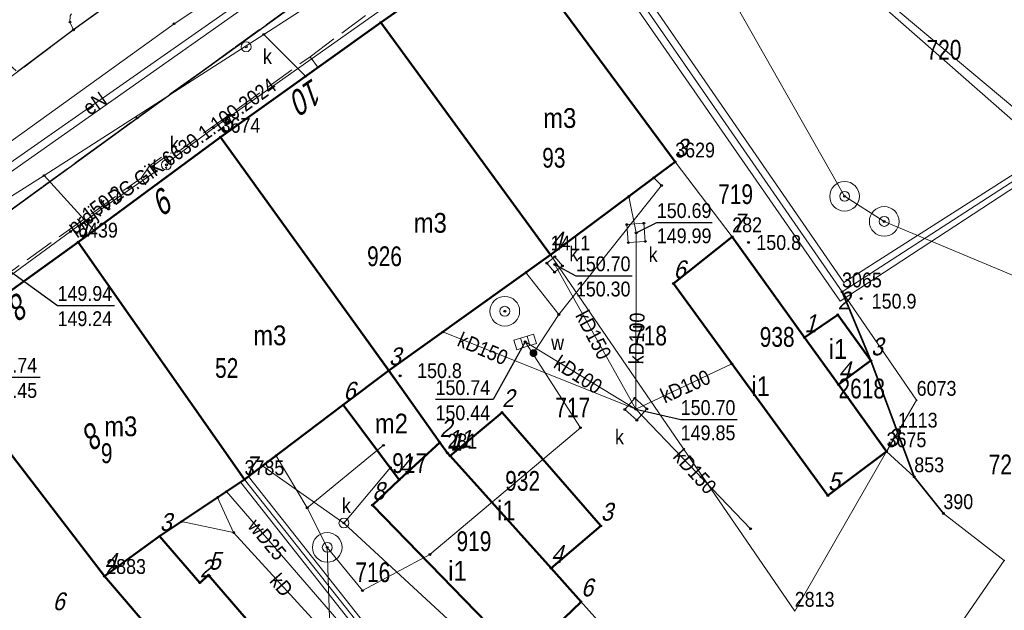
# Model space of a CAD drawing. Header units: metres. Extents: x 5551907 to 5556416, y 5709283 to 5712755.
# Tile 37 of 100: x 5554499 to 5554549, y 5710504 to 5710534. Entities that reach past the tile are written whole.
import ezdxf
from ezdxf.enums import TextEntityAlignment as Align

# ---------------------------------------------------------------- set-up
doc = ezdxf.new("R2010")
doc.units = ezdxf.units.M
for name, pattern in [('1.0_0.5', [1.5, 1, -0.5]), ('1.5_0.5', [2, 1.5, -0.5]), ('219-500', [0]), ('sutp_500', [0])]:
    doc.linetypes.add(name, pattern=pattern)
doc.layers.get('0').update_dxf_attribs({"color": 2, "lineweight": 5})
doc.styles.get("Standard").update_dxf_attribs({"font": 'Working1250', "width": 0.75})
doc.linetypes.add('902-500', pattern='A,3.75,0,[1,ksztalty.shx,S=0.5,R=0,X=0,Y=0],3.75', length=7.5)
doc.linetypes.add('otdn_500', pattern='A,5,0,[21,ksztalty.shx,S=0.5,R=0,X=0,Y=0]', length=5)

# ---------------------------------------------------------------- blocks, each defined once
blk = doc.blocks.new('PUNKTBUD')
at = {"color": 0}
blk.add_circle((0, 0), 0.045, dxfattribs=at)
blk = doc.blocks.new('203')
at = {"linetype": 'Continuous', "lineweight": 0}
h = blk.add_hatch(color=0, dxfattribs=at)
edge = h.paths.add_edge_path()
edge.add_arc((0, 0), 0.045, 0, 360)
blk = doc.blocks.new('PW01')
at = {"linetype": 'Continuous', "lineweight": 13}
h = blk.add_hatch(color=0, dxfattribs=at)
edge = h.paths.add_edge_path()
edge.add_arc((0, 0), 0.045, 0, 360)
blk = doc.blocks.new('US13')
at = {"color": 0, "linetype": 'Continuous', "lineweight": 13}
for radius in [0.75, 0.25]:
    blk.add_circle((0, 0), radius, dxfattribs=at)
blk = doc.blocks.new('US05')
at = {"color": 0, "linetype": 'Continuous', "lineweight": 13}
for p, q in [((-0.525, -0.25), (-0.525, 0.25)), ((-0.525, 0.25), (-0.175, 0.25)), ((-0.175, -0.25), (-0.175, 0.25)), ((-0.175, 0.25), (0.175, 0.25)), ((0.175, -0.25), (0.175, 0.25)), ((0.175, 0.25), (0.525, 0.25)), ((0.525, -0.25), (0.525, 0.25)), ((-0.525, -0.25), (-0.175, -0.25)), ((-0.175, -0.25), (0.175, -0.25)), ((0.175, -0.25), (0.525, -0.25))]:
    blk.add_line(p, q, dxfattribs=at)
blk = doc.blocks.new('US25')
at = {"linetype": 'Continuous', "lineweight": 0}
h = blk.add_hatch(color=0, dxfattribs=at)
edge = h.paths.add_edge_path()
edge.add_arc((0, 0), 0.2, 0, 360)
blk = doc.blocks.new('US22')
at = {"color": 0, "linetype": 'Continuous', "lineweight": 13}
blk.add_circle((0, 0), 0.25, dxfattribs=at)
blk = doc.blocks.new('PIKIETAW1891')
at = {"color": 0}
blk.add_circle((0, 0), 0.045, dxfattribs=at)

msp = doc.modelspace()

# ---------------------------------------------------------------- linework, layer by layer
at = {"layer": '218-kontur użytku gruntowego', "color": 3, "linetype": 'CONTINUOUS', "lineweight": 18, "flags": 128}
for points in [[(5554523.91, 5710538.26), (5554517.53, 5710533.78)], [(5554517.53, 5710533.78), (5554523.91, 5710538.26)], [(5554517.53, 5710533.78), (5554509.44, 5710527.98)], [(5554509.44, 5710527.98), (5554517.53, 5710533.78)], [(5554554.67, 5710529.11), (5554540.84, 5710520.16)], [(5554540.84, 5710520.16), (5554554.67, 5710529.11)], [(5554509.44, 5710527.98), (5554502.24, 5710522.68)], [(5554502.24, 5710522.68), (5554509.44, 5710527.98)], [(5554502.24, 5710522.68), (5554494.74, 5710517.27)], [(5554494.74, 5710517.27), (5554502.24, 5710522.68)], [(5554540.84, 5710520.16), (5554544.61, 5710514.68)], [(5554544.61, 5710514.68), (5554540.84, 5710520.16)], [(5554544.61, 5710514.68), (5554543.66, 5710513.07)], [(5554543.66, 5710513.07), (5554544.61, 5710514.68)], [(5554543.66, 5710513.07), (5554543.09, 5710512.08)], [(5554543.09, 5710512.08), (5554543.66, 5710513.07)], [(5554543.09, 5710512.08), (5554544.49, 5710510.81)], [(5554544.49, 5710510.81), (5554543.09, 5710512.08)], [(5554544.49, 5710510.81), (5554545.96, 5710508.95)], [(5554545.96, 5710508.95), (5554544.49, 5710510.81)], [(5554545.96, 5710508.95), (5554549.03, 5710506.58)], [(5554549.03, 5710506.58), (5554545.96, 5710508.95)], [(5554549.03, 5710506.58), (5554534.65, 5710485.67)], [(5554534.65, 5710485.67), (5554549.03, 5710506.58)]]:
    msp.add_lwpolyline(points, dxfattribs=at)
at = {"layer": '219-działka ewidencyjna', "color": 7, "linetype": '219-500', "lineweight": 18, "flags": 128}
for points in [[(5554523.91, 5710538.26), (5554517.53, 5710533.78)], [(5554528.82, 5710537.56), (5554540.84, 5710520.16)], [(5554525.48, 5710536.13), (5554532.41, 5710526.73)], [(5554517.53, 5710533.78), (5554509.44, 5710527.98)], [(5554517.53, 5710533.78), (5554526.11, 5710522.03)], [(5554554.67, 5710529.11), (5554540.84, 5710520.16)], [(5554509.44, 5710527.98), (5554502.24, 5710522.68)], [(5554509.44, 5710527.98), (5554520.9, 5710512.01)], [(5554532.41, 5710526.73), (5554535.29, 5710522.95)], [(5554535.29, 5710522.95), (5554543.09, 5710512.08)], [(5554502.24, 5710522.68), (5554494.74, 5710517.27)], [(5554502.24, 5710522.68), (5554510.65, 5710510.67)], [(5554526.11, 5710522.03), (5554538.45, 5710504.01)], [(5554540.84, 5710520.16), (5554544.61, 5710514.68)], [(5554494.74, 5710517.27), (5554503.66, 5710505.67)], [(5554544.61, 5710514.68), (5554543.66, 5710513.07)], [(5554543.66, 5710513.07), (5554543.09, 5710512.08)], [(5554520.9, 5710512.01), (5554534.33, 5710497.05)], [(5554543.09, 5710512.08), (5554538.45, 5710504.01)], [(5554543.09, 5710512.08), (5554544.49, 5710510.81)], [(5554544.49, 5710510.81), (5554545.96, 5710508.95)], [(5554510.65, 5710510.67), (5554518.93, 5710500.19)], [(5554545.96, 5710508.95), (5554549.03, 5710506.58)], [(5554549.03, 5710506.58), (5554534.65, 5710485.67)], [(5554503.66, 5710505.67), (5554510.33, 5710497.86)]]:
    msp.add_lwpolyline(points, dxfattribs=at)
at = {"layer": '312-budynek ewidencyjny', "color": 7, "linetype": 'CONTINUOUS', "lineweight": 50, "flags": 128}
for points in [[(5554517.53, 5710533.78), (5554523.91, 5710538.26)], [(5554523.91, 5710538.26), (5554532.41, 5710526.73)], [(5554509.44, 5710527.98), (5554517.53, 5710533.78)], [(5554526.11, 5710522.03), (5554517.53, 5710533.78)], [(5554517.53, 5710533.78), (5554526.11, 5710522.03)], [(5554502.24, 5710522.68), (5554509.44, 5710527.98)], [(5554509.44, 5710527.98), (5554517.94, 5710516.18)], [(5554517.94, 5710516.18), (5554509.44, 5710527.98)], [(5554532.41, 5710526.73), (5554526.11, 5710522.03)], [(5554532.32, 5710520.58), (5554535.29, 5710522.95)], [(5554535.29, 5710522.95), (5554538.94, 5710517.85)], [(5554494.74, 5710517.27), (5554502.24, 5710522.68)], [(5554502.24, 5710522.68), (5554510.65, 5710510.67)], [(5554510.65, 5710510.67), (5554502.24, 5710522.68)], [(5554526.11, 5710522.03), (5554517.94, 5710516.18)], [(5554540.12, 5710509.86), (5554532.32, 5710520.58)], [(5554538.94, 5710517.85), (5554540.62, 5710519)], [(5554540.62, 5710519), (5554542.3, 5710516.68)], [(5554540.66, 5710515.47), (5554538.94, 5710517.85)], [(5554538.94, 5710517.85), (5554540.66, 5710515.47)], [(5554494.74, 5710517.27), (5554503.57, 5710505.78)], [(5554503.57, 5710505.78), (5554494.74, 5710517.27)], [(5554542.3, 5710516.68), (5554540.66, 5710515.47)], [(5554517.94, 5710516.18), (5554515.64, 5710514.44)], [(5554515.64, 5710514.44), (5554517.94, 5710516.18)], [(5554517.94, 5710516.18), (5554520.51, 5710512.55)], [(5554540.66, 5710515.47), (5554543.09, 5710512.08)], [(5554515.64, 5710514.44), (5554510.65, 5710510.67)], [(5554518.47, 5710510.66), (5554515.64, 5710514.44)], [(5554521.04, 5710511.86), (5554523.66, 5710514.06)], [(5554523.66, 5710514.06), (5554528.65, 5710508.32)], [(5554520.51, 5710512.55), (5554518.47, 5710510.66)], [(5554518.47, 5710510.66), (5554520.51, 5710512.55)], [(5554520.51, 5710512.55), (5554520.9, 5710512.01)], [(5554520.9, 5710512.01), (5554521.04, 5710511.86)], [(5554521.04, 5710511.86), (5554526.14, 5710506.18)], [(5554526.14, 5710506.18), (5554521.04, 5710511.86)], [(5554543.09, 5710512.08), (5554540.12, 5710509.86)], [(5554510.65, 5710510.67), (5554506.36, 5710507.8)], [(5554517.11, 5710509.37), (5554518.47, 5710510.66)], [(5554524.66, 5710501.6), (5554517.11, 5710509.37)], [(5554528.65, 5710508.32), (5554526.14, 5710506.18)], [(5554506.36, 5710507.8), (5554503.57, 5710505.78)], [(5554503.57, 5710505.78), (5554506.36, 5710507.8)], [(5554506.36, 5710507.8), (5554508.39, 5710505.45)], [(5554508.39, 5710505.45), (5554508.83, 5710505.84)], [(5554508.83, 5710505.84), (5554520.65, 5710492.12)], [(5554526.14, 5710506.18), (5554527.65, 5710504.49)], [(5554503.57, 5710505.78), (5554506.38, 5710502.49)], [(5554506.38, 5710502.49), (5554503.57, 5710505.78)], [(5554527.65, 5710504.49), (5554524.66, 5710501.6)]]:
    msp.add_lwpolyline(points, dxfattribs=at)
at = {"layer": 'chodnik', "color": 7, "linetype": '1.0_0.5', "lineweight": 18, "flags": 128}
for points in [[(5554443.41, 5710483.75), (5554443.48, 5710483.32), (5554444.89, 5710481.41), (5554456.15, 5710489.37), (5554463.92, 5710495.09), (5554471.81, 5710500.87), (5554478.92, 5710505.94), (5554487.22, 5710511.83), (5554494.74, 5710517.27), (5554502.24, 5710522.68), (5554509.44, 5710527.98), (5554517.53, 5710533.78), (5554523.91, 5710538.26), (5554526.95, 5710540.3), (5554530.39, 5710542.48), (5554529.99, 5710543.17), (5554531.67, 5710544.37), (5554540.15, 5710548.3), (5554542.17, 5710544.15), (5554543.16, 5710544.62), (5554541.6, 5710547.89), (5554545.78, 5710549.93), (5554545.46, 5710550.59), (5554552.12, 5710553.48), (5554553.39, 5710550.56), (5554546.96, 5710547.54), (5554547.39, 5710546.68), (5554550.44, 5710548.15), (5554556.72, 5710551.2), (5554557.91, 5710550.65), (5554560.57, 5710542.33), (5554562.25, 5710537.06), (5554562.95, 5710534.86), (5554564.19, 5710535.17), (5554563.68, 5710537.46), (5554563.06, 5710540.12), (5554562.14, 5710542.87), (5554557.72, 5710555.64), (5554557.27, 5710556.62), (5554556.75, 5710557.41), (5554555.64, 5710558.2), (5554554.78, 5710558.61), (5554553.78, 5710558.9), (5554553.05, 5710558.68), (5554534.16, 5710549.88), (5554521.64, 5710540.81), (5554505.22, 5710528.95), (5554488.48, 5710516.77), (5554467.28, 5710501.44), (5554443.47, 5710484.11)], [(5554428.68, 5710510.32), (5554428.71, 5710509.3), (5554428.85, 5710508.67), (5554429.18, 5710508.02), (5554431.12, 5710505.17), (5554431.32, 5710505.12), (5554431.07, 5710506.29), (5554431.03, 5710507.25), (5554431.24, 5710508.44), (5554431.65, 5710509.37), (5554432.29, 5710510.32), (5554433.29, 5710511.27), (5554434, 5710511.81), (5554444.33, 5710517.21), (5554446.4, 5710513.15), (5554444.44, 5710509.96), (5554443.56, 5710510), (5554443.1, 5710510.82), (5554441.95, 5710510.8), (5554441.42, 5710509.98), (5554440.44, 5710509.96), (5554439.99, 5710509.05), (5554440.34, 5710508.14), (5554439.92, 5710507.26), (5554440.52, 5710506.42), (5554441.51, 5710506.3), (5554441.99, 5710505.52), (5554443.06, 5710505.47), (5554444.6, 5710506.4), (5554445.11, 5710507), (5554446.04, 5710505.19), (5554445.25, 5710505.1), (5554444.66, 5710504.35), (5554443.68, 5710504.28), (5554443.05, 5710503.38), (5554443.6, 5710502.46), (5554443.17, 5710501.64), (5554443.67, 5710500.76), (5554444.68, 5710500.67), (5554445.14, 5710499.85), (5554446.21, 5710499.93), (5554446.83, 5710500.71), (5554447.76, 5710500.74), (5554448.26, 5710501.67), (5554447.82, 5710502.52), (5554448.35, 5710503.32), (5554451.99, 5710503.2), (5554454.86, 5710499.22), (5554457.35, 5710501.07), (5554454.72, 5710504.86), (5554456.51, 5710508.06), (5554456.13, 5710508.89), (5554456.44, 5710509.78), (5554456.55, 5710509.97), (5554465.15, 5710514.6), (5554465.57, 5710513.75), (5554467.51, 5710514.73), (5554466.99, 5710515.66), (5554470.4, 5710517.43), (5554474.47, 5710517.35), (5554476.66, 5710520.72), (5554484.57, 5710525.04), (5554485.07, 5710524.1), (5554486.93, 5710525.13), (5554486.48, 5710526.01), (5554497.58, 5710531.99), (5554498.19, 5710531.86), (5554498.78, 5710531.64), (5554499.18, 5710531.28), (5554502.01, 5710533.41), (5554501.83, 5710533.8), (5554501.84, 5710534.12), (5554502.03, 5710534.42), (5554509.05, 5710539.4), (5554508.94, 5710540.48), (5554508.06, 5710540.87), (5554508.43, 5710541.64), (5554507.85, 5710542.54), (5554506.95, 5710542.6), (5554506.5, 5710543.63), (5554491.87, 5710538.69), (5554484.57, 5710536.26), (5554478.34, 5710534.15), (5554478.09, 5710534.93), (5554474.12, 5710533.41), (5554474.36, 5710532.77), (5554472.05, 5710531.84), (5554446.11, 5710521.62), (5554445.81, 5710522.28), (5554442.07, 5710520.41), (5554442.42, 5710519.81), (5554435.85, 5710516.32), (5554433.79, 5710515.24), (5554429.41, 5710512.9), (5554429.18, 5710512.41), (5554428.8, 5710511.3)]]:
    msp.add_lwpolyline(points, close=True, dxfattribs=at)
at = {"layer": 'jezdnia', "color": 7, "linetype": '1.5_0.5', "lineweight": 18, "flags": 128}
for points in [[(5554412.43, 5710514.29), (5554408.24, 5710510.92), (5554418.66, 5710508.44), (5554419.59, 5710509.15), (5554420.38, 5710509.5), (5554421.46, 5710509.6), (5554422.36, 5710509.47), (5554423.16, 5710509.24), (5554423.89, 5710508.85), (5554424.46, 5710508.45), (5554428.69, 5710502.64), (5554439.05, 5710488.34), (5554439.27, 5710487.75), (5554439.32, 5710487.1), (5554439.14, 5710486.55), (5554438.1, 5710485.76), (5554437.65, 5710485.71), (5554436.85, 5710485.85), (5554441.68, 5710479.01), (5554444.19, 5710480.86), (5554442.45, 5710483.36), (5554443.47, 5710484.11), (5554467.28, 5710501.44), (5554488.48, 5710516.77), (5554505.22, 5710528.95), (5554521.64, 5710540.81), (5554534.16, 5710549.88), (5554542.28, 5710555.84), (5554542.73, 5710556.08), (5554548.69, 5710558.31), (5554550.14, 5710558.79), (5554550.8, 5710559.03), (5554551.51, 5710559.12), (5554552.37, 5710559.08), (5554553.78, 5710558.9), (5554554.78, 5710558.61), (5554555.64, 5710558.2), (5554556.75, 5710557.41), (5554557.27, 5710556.62), (5554557.72, 5710555.64), (5554562.19, 5710557.43), (5554562.14, 5710560.52), (5554558, 5710570.33), (5554557.22, 5710570.54), (5554556.66, 5710571.02), (5554556.14, 5710571.5), (5554555.73, 5710572.18), (5554551.34, 5710570.77), (5554551.5, 5710569.95), (5554551.48, 5710569.22), (5554551.26, 5710568.27), (5554550.9, 5710567.4), (5554550.49, 5710566.63), (5554550, 5710565.93), (5554549.32, 5710565.24), (5554547.89, 5710564.5), (5554545.11, 5710563.32), (5554541.28, 5710561.94), (5554534.34, 5710559.41), (5554531.12, 5710560.98), (5554521.77, 5710557.63), (5554514.14, 5710555.67), (5554512.15, 5710552.94), (5554509.31, 5710551.99), (5554508.96, 5710551.99), (5554508.15, 5710552.25), (5554507.64, 5710552.54), (5554506.95, 5710553.08), (5554506.33, 5710553.74), (5554505.62, 5710554.6), (5554504.27, 5710557.08), (5554503.76, 5710559.81), (5554500.07, 5710560.85), (5554495.64, 5710558.86), (5554496.41, 5710557.66), (5554496.92, 5710556.29), (5554497.23, 5710555.1), (5554497.4, 5710553.9), (5554497.47, 5710552.1), (5554497.29, 5710550.89), (5554497.03, 5710549.78), (5554496.59, 5710548.91), (5554496.04, 5710547.96), (5554495.73, 5710547.56), (5554494.8, 5710547.25), (5554491.67, 5710548.63), (5554486.93, 5710547.1), (5554485.39, 5710546.56), (5554480.26, 5710544.86), (5554478.27, 5710541.32), (5554476.06, 5710540.6), (5554472.16, 5710539.33), (5554470.22, 5710538.71), (5554468.48, 5710538.32), (5554467.02, 5710538.21), (5554465.68, 5710538.2), (5554464.68, 5710538.33), (5554463.62, 5710538.55), (5554462.32, 5710538.98), (5554460.78, 5710539.89), (5554459.64, 5710540.79), (5554459.04, 5710541.45), (5554456.35, 5710545.55), (5554450.55, 5710542.97), (5554450.88, 5710541.78), (5554451.08, 5710540.23), (5554451.01, 5710538.73), (5554450.66, 5710537.42), (5554450.07, 5710535.93), (5554449.39, 5710534.73), (5554448.6, 5710533.68), (5554447.4, 5710532.83), (5554442.88, 5710530.78), (5554440.1, 5710529.43), (5554437.5, 5710528.21), (5554433.01, 5710525.89), (5554428.59, 5710523.58), (5554424.16, 5710521.11), (5554422.19, 5710520.04), (5554421.57, 5710519.67), (5554417.2, 5710517.18), (5554414.65, 5710515.66)], [(5554428.71, 5710509.3), (5554428.68, 5710510.32), (5554428.8, 5710511.3), (5554429.18, 5710512.41), (5554429.41, 5710512.9), (5554429.89, 5710513.58), (5554430.34, 5710514.03), (5554432.33, 5710515.38), (5554437.11, 5710517.92), (5554442.07, 5710520.41), (5554445.81, 5710522.28), (5554447.94, 5710523.14), (5554451.04, 5710524.57), (5554456.41, 5710526.65), (5554473.26, 5710533.11), (5554474.12, 5710533.41), (5554478.09, 5710534.93), (5554483.66, 5710536.94), (5554498.64, 5710542.03), (5554516.16, 5710548.01), (5554516.93, 5710548), (5554517.64, 5710547.84), (5554518.12, 5710547.63), (5554518.49, 5710547.33), (5554518.69, 5710546.82), (5554518.62, 5710546.31), (5554518.49, 5710545.68), (5554518.25, 5710545.11), (5554502.01, 5710533.41), (5554499.18, 5710531.28), (5554480.51, 5710517.72), (5554457.35, 5710501.07), (5554454.86, 5710499.22), (5554446.83, 5710493.37), (5554446.13, 5710492.94), (5554445.39, 5710492.65), (5554444.53, 5710492.46), (5554443.54, 5710492.36), (5554442.75, 5710492.37), (5554441.95, 5710492.65), (5554440.44, 5710493.3), (5554439.31, 5710494.14), (5554438.58, 5710494.97), (5554431.32, 5710505.12), (5554431.12, 5710505.17), (5554429.18, 5710508.02), (5554428.85, 5710508.67)]]:
    msp.add_lwpolyline(points, close=True, dxfattribs=at)
at = {"layer": 'krawężnik', "color": 7, "linetype": 'CONTINUOUS', "lineweight": 25, "flags": 128}
for points in [[(5554444.89, 5710481.41), (5554444.19, 5710480.86), (5554442.45, 5710483.36), (5554443.47, 5710484.11), (5554467.28, 5710501.44), (5554488.48, 5710516.77), (5554505.22, 5710528.95), (5554521.64, 5710540.81), (5554534.16, 5710549.88), (5554542.28, 5710555.84), (5554542.73, 5710556.08), (5554548.69, 5710558.31), (5554550.14, 5710558.79), (5554550.8, 5710559.03), (5554551.51, 5710559.12), (5554552.37, 5710559.08), (5554553.78, 5710558.9), (5554554.78, 5710558.61), (5554555.64, 5710558.2), (5554556.75, 5710557.41), (5554557.27, 5710556.62), (5554557.72, 5710555.64)], [(5554498.64, 5710542.03), (5554516.16, 5710548.01), (5554516.93, 5710548), (5554517.64, 5710547.84), (5554518.12, 5710547.63), (5554518.49, 5710547.33), (5554518.69, 5710546.82), (5554518.62, 5710546.31), (5554518.49, 5710545.68), (5554518.25, 5710545.11), (5554502.01, 5710533.41), (5554499.18, 5710531.28)]]:
    msp.add_lwpolyline(points, dxfattribs=at)
at = {"layer": 'ogrodzenie trwałe', "color": 7, "linetype": '902-500', "lineweight": 35, "flags": 128}
msp.add_lwpolyline([(5554540.84, 5710520.16), (5554542.3, 5710516.68), (5554544.49, 5710510.81), (5554545.96, 5710508.95)], dxfattribs=at)
at = {"layer": 'przewód elektroenergetyczny podziemny', "color": 1, "linetype": 'CONTINUOUS', "lineweight": 18, "flags": 128}
for points in [[(5554495.34, 5710524.27), (5554496.21, 5710524.88), (5554520.08, 5710541.59), (5554534.41, 5710551.65), (5554542.42, 5710555.05), (5554548.88, 5710557.66), (5554548.63, 5710558.58), (5554546.5, 5710564.71)], [(5554476.36, 5710510.1), (5554488.7, 5710518.56), (5554500.52, 5710526.04), (5554511.62, 5710533.18), (5554523.19, 5710540.66), (5554531.31, 5710546.63), (5554551.11, 5710554.05), (5554552.37, 5710554.08), (5554554.59, 5710554.87), (5554556.79, 5710555.59)], [(5554511.62, 5710533.18), (5554513.73, 5710531.06)], [(5554500.52, 5710526.04), (5554503.05, 5710523.27)]]:
    msp.add_lwpolyline(points, dxfattribs=at)
at = {"layer": 'przewód kanalizacyjny', "color": 34, "linetype": 'CONTINUOUS', "lineweight": 18, "flags": 128}
for points in [[(5554530.42, 5710514.23), (5554530.44, 5710523.14), (5554530.07, 5710524.98)], [(5554526.32, 5710521.54), (5554530.42, 5710514.23)], [(5554530.42, 5710514.23), (5554520.67, 5710518.13)], [(5554530.42, 5710514.23), (5554524.83, 5710517.63)], [(5554530.42, 5710514.23), (5554535.27, 5710516.52)], [(5554536.22, 5710508.18), (5554530.42, 5710514.23)], [(5554515.67, 5710508.47), (5554511.56, 5710511.36)], [(5554515.67, 5710508.47), (5554518.02, 5710511.27)], [(5554510.1, 5710507.99), (5554509.29, 5710509.76)], [(5554510.1, 5710507.99), (5554507.47, 5710508.54)], [(5554534.77, 5710490.82), (5554515.67, 5710508.47)], [(5554517.83, 5710499.53), (5554510.1, 5710507.99)]]:
    msp.add_lwpolyline(points, dxfattribs=at)
at = {"layer": 'przewód telekomunikacyjny napowietrzny', "color": 30, "linetype": 'sutp_500', "lineweight": 18, "flags": 128}
msp.add_lwpolyline([(5554534.99, 5710541.67), (5554566.22, 5710515.48)], dxfattribs=at)
at = {"layer": 'przewód telekomunikacyjny podziemny', "color": 30, "linetype": 'CONTINUOUS', "lineweight": 18, "flags": 128}
for points in [[(5554489.03, 5710513.88), (5554494.39, 5710517.75), (5554501.86, 5710523.21), (5554503.75, 5710524.58), (5554506.18, 5710526.26), (5554505.99, 5710526.5), (5554506.68, 5710527), (5554506.86, 5710526.76), (5554509.09, 5710528.46), (5554519.1, 5710535.53), (5554518.95, 5710535.76), (5554520.26, 5710536.68), (5554520.4, 5710536.47), (5554523.46, 5710538.87), (5554524.33, 5710539.2), (5554530.33, 5710543.31), (5554533.7, 5710543.06), (5554536.14, 5710542.68)], [(5554536.14, 5710542.68), (5554539.26, 5710537.81), (5554556.07, 5710523.02), (5554566.27, 5710514.47), (5554572.7, 5710511.6), (5554573.12, 5710510.81)], [(5554495.84, 5710524.13), (5554519.82, 5710541.02), (5554520.7, 5710539.75), (5554520.84, 5710539.56)]]:
    msp.add_lwpolyline(points, dxfattribs=at)
at = {"layer": 'przewód telekomunikacyjny podziemny - ob. projektowany', "color": 30, "linetype": '1.5_0.5', "lineweight": 18, "flags": 128}
for points in [[(5554513.96, 5710532.05), (5554520.43, 5710536.87), (5554520.93, 5710536.15)], [(5554505.42, 5710525.91), (5554505.84, 5710526.53), (5554506.68, 5710527.14), (5554507.26, 5710527.23), (5554513.96, 5710532.05), (5554514.38, 5710531.47)], [(5554498.04, 5710520.61), (5554505.42, 5710525.91), (5554505.85, 5710525.31)]]:
    msp.add_lwpolyline(points, dxfattribs=at)
at = {"layer": 'przewód wodociągowy', "color": 5, "linetype": 'CONTINUOUS', "lineweight": 18, "flags": 128}
for points in [[(5554556.04, 5710561.88), (5554535.46, 5710553.29), (5554511.24, 5710536.47), (5554507.09, 5710533.72), (5554491.27, 5710522.32), (5554469.63, 5710506.69), (5554453.15, 5710494.76)], [(5554557.94, 5710517.44), (5554542.97, 5710523.72), (5554540.97, 5710524.99), (5554534.75, 5710535.97), (5554541.68, 5710539.65)], [(5554526.53, 5710519.01), (5554531.72, 5710525.54), (5554531.33, 5710525.93)], [(5554526.53, 5710519.01), (5554524.87, 5710521.14)], [(5554525.25, 5710517.06), (5554526.53, 5710519.01)], [(5554516.61, 5710505.05), (5554520.01, 5710506.88), (5554527.62, 5710513.29), (5554524.83, 5710517.63)], [(5554513.82, 5710509.24), (5554517.67, 5710512.4)], [(5554513.82, 5710509.24), (5554512.24, 5710511.87)], [(5554509.73, 5710510.06), (5554517.56, 5710501.02)], [(5554514.83, 5710507.24), (5554513.82, 5710509.24)], [(5554514.83, 5710507.24), (5554515.11, 5710498.55)], [(5554514.83, 5710507.24), (5554516.61, 5710505.05)]]:
    msp.add_lwpolyline(points, dxfattribs=at)
at = {"layer": 'rzedna-Atr2', "color": 7, "flags": 128}
for points in [[(5554530.44, 5710523.14), (5554531.48, 5710523.66), (5554534.27, 5710523.66)], [(5554497.2, 5710522.36), (5554501.2, 5710519.47), (5554504.086, 5710519.47)], [(5554526.32, 5710521.54), (5554527.39, 5710520.97), (5554530.233, 5710520.97)], [(5554492.66, 5710520.1), (5554497.41, 5710515.84), (5554500.327, 5710515.84)], [(5554524.83, 5710517.63), (5554523.21, 5710514.71), (5554520.298, 5710514.71)], [(5554530.42, 5710514.23), (5554532.69, 5710513.7), (5554535.544, 5710513.7)]]:
    msp.add_lwpolyline(points, dxfattribs=at)
at = {"layer": 'właz do komory lub kanału', "color": 7, "linetype": 'CONTINUOUS', "lineweight": 18, "flags": 128}
for points in [[(5554529.97, 5710523.56), (5554530.83, 5710523.63), (5554530.9, 5710522.71), (5554530.04, 5710522.65)], [(5554525.93, 5710521.61), (5554526.33, 5710521.93), (5554526.71, 5710521.47), (5554526.31, 5710521.15)], [(5554530.37, 5710514.78), (5554530.97, 5710514.24), (5554530.47, 5710513.67), (5554529.86, 5710514.21)]]:
    msp.add_lwpolyline(points, close=True, dxfattribs=at)
at = {"layer": 'ściana oporowa (linia)', "color": 0, "linetype": 'otdn_500', "lineweight": 18}
for p, q in [((5554528.255, 5710537.706), (5554540.746, 5710519.684)), ((5554540.746, 5710519.684), (5554554.806, 5710528.9)), ((5554510.454, 5710510.515), (5554510.65, 5710510.67)), ((5554510.454, 5710510.515), (5554516.794, 5710502.485))]:
    msp.add_line(p, q, dxfattribs=at)
at = {"layer": 'ściana oporowa (linia)', "color": 0, "lineweight": 18}
for p, q in [((5554529.385, 5710537.414), (5554540.934, 5710520.636)), ((5554540.934, 5710520.636), (5554554.534, 5710529.32)), ((5554510.846, 5710510.825), (5554510.65, 5710510.67)), ((5554510.846, 5710510.825), (5554517.186, 5710502.795))]:
    msp.add_line(p, q, dxfattribs=at)

# ---------------------------------------------------------------- block references
at = {"layer": '203-punkt graniczny', "color": 7, "linetype": 'CONTINUOUS', "lineweight": 18}
for p in [(5554517.53, 5710533.78), (5554509.44, 5710527.98), (5554532.41, 5710526.73), (5554502.24, 5710522.68), (5554535.29, 5710522.95), (5554526.11, 5710522.03), (5554540.84, 5710520.16), (5554544.61, 5710514.68), (5554543.66, 5710513.07), (5554520.9, 5710512.01), (5554543.09, 5710512.08), (5554544.49, 5710510.81), (5554510.65, 5710510.67), (5554545.96, 5710508.95), (5554549.03, 5710506.58), (5554503.66, 5710505.67)]:
    msp.add_blockref('203', p, dxfattribs=at)
at = {"layer": 'kratka ściekowa', "color": 34, "linetype": 'CONTINUOUS', "lineweight": 18, "rotation": 17.354}
msp.add_blockref('US05', (5554524.83, 5710517.63), dxfattribs=at)
at = {"layer": 'pikieta naturalna', "color": 7, "linetype": 'CONTINUOUS', "lineweight": 13}
for p in [(5554502.18, 5710523.15), (5554536.11, 5710522.66), (5554541.8, 5710519.82), (5554518.51, 5710515.91)]:
    msp.add_blockref('PW01', p, dxfattribs=at)
at = {"layer": 'Punkt budynku', "color": 5, "linetype": 'CONTINUOUS', "lineweight": 18}
for p in [(5554517.53, 5710533.78), (5554509.44, 5710527.98), (5554532.41, 5710526.73), (5554502.24, 5710522.68), (5554535.29, 5710522.95), (5554526.11, 5710522.03), (5554532.32, 5710520.58), (5554540.62, 5710519), (5554538.94, 5710517.85), (5554542.3, 5710516.68), (5554517.94, 5710516.18), (5554540.66, 5710515.47), (5554515.64, 5710514.44), (5554523.66, 5710514.06), (5554520.51, 5710512.55), (5554520.9, 5710512.01), (5554521.04, 5710511.86), (5554543.09, 5710512.08), (5554510.65, 5710510.67), (5554518.47, 5710510.66), (5554540.12, 5710509.86), (5554517.11, 5710509.37), (5554528.65, 5710508.32), (5554506.36, 5710507.8), (5554503.57, 5710505.78), (5554508.83, 5710505.84), (5554526.14, 5710506.18), (5554508.39, 5710505.45), (5554527.65, 5710504.49)]:
    msp.add_blockref('PUNKTBUD', p, dxfattribs=at)
at = {"layer": 'Punkt roboczy BDOT GESUT K1', "color": 6, "linetype": 'CONTINUOUS', "lineweight": 18}
for p in [(5554501.83, 5710533.8), (5554507.09, 5710533.72), (5554517.53, 5710533.78), (5554502.01, 5710533.41), (5554502.01, 5710533.41), (5554502.01, 5710533.41), (5554511.62, 5710533.18), (5554511.62, 5710533.18), (5554510.73, 5710532.55), (5554513.73, 5710531.06), (5554505.22, 5710528.95), (5554505.22, 5710528.95), (5554505.22, 5710528.95), (5554509.09, 5710528.46), (5554509.44, 5710527.98), (5554506.68, 5710527), (5554506.86, 5710526.76), (5554505.99, 5710526.5), (5554506.18, 5710526.26), (5554506.7, 5710526.58), (5554500.52, 5710526.04), (5554500.52, 5710526.04), (5554531.33, 5710525.93), (5554531.72, 5710525.54), (5554530.07, 5710524.98), (5554540.97, 5710524.99), (5554540.97, 5710524.99), (5554503.75, 5710524.58), (5554542.97, 5710523.72), (5554542.97, 5710523.72), (5554501.86, 5710523.21), (5554503.05, 5710523.27), (5554529.97, 5710523.56), (5554530.83, 5710523.63), (5554502.18, 5710523.15), (5554502.24, 5710522.68), (5554530.44, 5710523.14), (5554530.9, 5710522.71), (5554530.04, 5710522.65), (5554536.11, 5710522.66), (5554526.33, 5710521.93), (5554525.93, 5710521.61), (5554526.32, 5710521.54), (5554526.71, 5710521.47), (5554524.87, 5710521.14), (5554526.31, 5710521.15), (5554540.84, 5710520.16), (5554540.84, 5710520.16), (5554541.8, 5710519.82), (5554523.8, 5710519.18), (5554526.53, 5710519.01), (5554526.53, 5710519.01), (5554526.53, 5710519.01), (5554520.67, 5710518.13), (5554524.83, 5710517.63), (5554524.83, 5710517.63), (5554524.83, 5710517.63), (5554525.25, 5710517.06), (5554525.25, 5710517.06), (5554535.27, 5710516.52), (5554542.3, 5710516.68), (5554518.51, 5710515.91), (5554530.37, 5710514.78), (5554529.86, 5710514.21), (5554530.42, 5710514.23), (5554530.42, 5710514.23), (5554530.42, 5710514.23), (5554530.42, 5710514.23), (5554530.42, 5710514.23), (5554530.42, 5710514.23), (5554530.97, 5710514.24), (5554527.62, 5710513.29), (5554530.47, 5710513.67), (5554517.67, 5710512.4), (5554512.24, 5710511.87), (5554511.56, 5710511.36), (5554518.02, 5710511.27), (5554544.49, 5710510.81), (5554510.65, 5710510.67), (5554509.29, 5710509.76), (5554509.73, 5710510.06), (5554513.82, 5710509.24), (5554513.82, 5710509.24), (5554513.82, 5710509.24), (5554545.96, 5710508.95), (5554507.47, 5710508.54), (5554515.67, 5710508.47), (5554515.67, 5710508.47), (5554515.67, 5710508.47), (5554515.67, 5710508.47), (5554510.1, 5710507.99), (5554510.1, 5710507.99), (5554510.1, 5710507.99), (5554536.22, 5710508.18), (5554514.83, 5710507.24), (5554514.83, 5710507.24), (5554514.83, 5710507.24), (5554514.83, 5710507.24), (5554520.01, 5710506.88), (5554516.61, 5710505.05), (5554516.61, 5710505.05)]:
    msp.add_blockref('PIKIETAW1891', p, dxfattribs=at)
at = {"layer": 'rzedna', "color": 34, "linetype": 'CONTINUOUS', "lineweight": 18}
for p in [(5554530.44, 5710523.14), (5554526.32, 5710521.54), (5554530.42, 5710514.23)]:
    msp.add_blockref('PW01', p, dxfattribs=at)
at = {"layer": 'rzedna', "color": 34, "linetype": 'CONTINUOUS', "lineweight": 18, "rotation": 17.354}
msp.add_blockref('PW01', (5554524.83, 5710517.63), dxfattribs=at)
at = {"layer": 'studnia zwykła', "color": 5, "linetype": 'CONTINUOUS', "lineweight": 18}
for p in [(5554540.97, 5710524.99), (5554542.97, 5710523.72), (5554523.8, 5710519.18), (5554514.83, 5710507.24)]:
    msp.add_blockref('US13', p, dxfattribs=at)
at = {"layer": 'właz do komory lub kanału - okrągły', "color": 7, "linetype": 'CONTINUOUS', "lineweight": 18}
for p in [(5554510.73, 5710532.55), (5554506.7, 5710526.58), (5554515.67, 5710508.47)]:
    msp.add_blockref('US22', p, dxfattribs=at)
at = {"layer": 'zasuwa lub zawór', "color": 5, "linetype": 'CONTINUOUS', "lineweight": 18}
msp.add_blockref('US25', (5554525.25, 5710517.06), dxfattribs=at)

# ---------------------------------------------------------------- texts
at = {"layer": '203-punkt graniczny-Atr103', "color": 7, "width": 0.9}
for s, p in [('3674', (5554509.44, 5710527.98)), ('3674', (5554509.44, 5710527.98)), ('3629', (5554532.41, 5710526.73)), ('3629', (5554532.41, 5710526.73)), ('282', (5554535.29, 5710522.95)), ('282', (5554535.29, 5710522.95)), ('6439', (5554502.24, 5710522.68)), ('6439', (5554502.24, 5710522.68)), ('1411', (5554526.11, 5710522.03)), ('1411', (5554526.11, 5710522.03)), ('3065', (5554540.84, 5710520.16)), ('3065', (5554540.84, 5710520.16)), ('6073', (5554544.61, 5710514.68)), ('6073', (5554544.61, 5710514.68)), ('1113', (5554543.66, 5710513.07)), ('1113', (5554543.66, 5710513.07)), ('281', (5554520.9, 5710512.01)), ('281', (5554520.9, 5710512.01)), ('3675', (5554543.09, 5710512.08)), ('3675', (5554543.09, 5710512.08)), ('853', (5554544.49, 5710510.81)), ('853', (5554544.49, 5710510.81)), ('3785', (5554510.65, 5710510.67)), ('3785', (5554510.65, 5710510.67)), ('390', (5554545.96, 5710508.95)), ('390', (5554545.96, 5710508.95)), ('2883', (5554503.66, 5710505.67)), ('2883', (5554503.66, 5710505.67)), ('2813', (5554538.45, 5710504.01)), ('2813', (5554538.45, 5710504.01))]:
    msp.add_text(s, height=0.75, dxfattribs=at).set_placement(p, align=Align.BOTTOM_LEFT)
at = {"layer": '211-numer działki ewidencyjnej', "color": 7, "linetype": 'CONTINUOUS', "lineweight": 18, "width": 0.79}
for s, p in [('720', (5554545.11, 5710531.9)), ('719', (5554534.58, 5710524.6)), ('718', (5554530.23, 5710517.45)), ('717', (5554526.35, 5710513.81)), ('721/5', (5554548.25, 5710510.93)), ('716', (5554516.25, 5710505.48))]:
    msp.add_text(s, height=1, dxfattribs=at).set_placement(p)
at = {"layer": '238-Punkt adresowy budynku', "color": 7, "linetype": 'CONTINUOUS', "lineweight": 25, "oblique": 15, "width": 0.79}
for s, rotation, p in [('10', 214.355, (5554513.51, 5710530.59)), ('9', 215.02, (5554506.3, 5710525.35)), ('8', 214.51, (5554498.98, 5710520.01))]:
    msp.add_text(s, height=1.25, rotation=rotation, dxfattribs=at).set_placement(p, align=Align.CENTER)
msp.add_text('8', height=1.25, rotation=217.999, dxfattribs=at).set_placement((5554502.76, 5710513.98), align=Align.BOTTOM_LEFT)
at = {"layer": '312-oznaczenie budynku ewidencyjnego', "color": 7, "linetype": 'CONTINUOUS', "lineweight": 18, "width": 0.79}
for s, p in [('93', (5554525.69, 5710527.44)), ('926', (5554516.84, 5710522.46)), ('52', (5554509.16, 5710516.81)), ('2618', (5554540.66, 5710515.77)), ('917', (5554518.11, 5710512)), ('932', (5554523.82, 5710511.1)), ('919', (5554521.36, 5710508.05))]:
    msp.add_text(s, height=1, dxfattribs=at).set_placement(p, align=Align.TOP_LEFT)
for s, p in [('938', (5554536.68, 5710517.38)), ('9', (5554503.39, 5710511.5))]:
    msp.add_text(s, height=1, dxfattribs=at).set_placement(p)
at = {"layer": '312-oznaczenie budynku ewidencyjnego-Atr117', "color": 7, "width": 0.9}
for p in [(5554525.74, 5710529.45), (5554511.09, 5710518.46)]:
    msp.add_text('m3', height=1, dxfattribs=at).set_placement(p, align=Align.TOP_LEFT)
for p in [(5554519.2, 5710523.15), (5554503.56, 5710512.86)]:
    msp.add_text('m3', height=1, dxfattribs=at).set_placement(p)
for s, p in [('i1', (5554540.63, 5710517.27)), ('i1', (5554536.73, 5710515.39)), ('m2', (5554518.07, 5710513.5)), ('i1', (5554523.87, 5710509.1)), ('i1', (5554521.41, 5710506.05))]:
    msp.add_text(s, height=1, dxfattribs=at).set_placement(p, align=Align.MIDDLE_CENTER)
at = {"layer": 'pikieta naturalna-Atr2', "color": 7, "width": 0.9}
msp.add_text('150.2', height=0.75, rotation=36.064, dxfattribs=at).set_placement((5554502.78, 5710523.65))
for s, p in [('150.8', (5554536.51, 5710522.28)), ('150.9', (5554542.34, 5710519.31)), ('150.8', (5554519.37, 5710515.8))]:
    msp.add_text(s, height=0.75, dxfattribs=at).set_placement(p)
at = {"layer": 'przewód elektroenergetyczny podziemny-Atr1', "color": 1, "width": 0.9}
msp.add_text('eN', height=0.75, rotation=34.993, dxfattribs=at).set_placement((5554502.61, 5710529.36), align=Align.MIDDLE_LEFT)
at = {"layer": 'przewód kanalizacyjny-Atr1', "color": 34, "width": 0.9}
for s, rotation, p in [('kD150', 297.972, (5554527.67, 5710519.14)), ('kD100', 88.586, (5554530.43, 5710516.5)), ('kD150', 336.901, (5554521.49, 5710517.8)), ('kD100', 327.354, (5554526.41, 5710516.68)), ('kD100', 24.001, (5554531.73, 5710514.85)), ('kD150', 312.485, (5554532.52, 5710512.04)), ('kD', 311.11, (5554512.15, 5710505.75))]:
    msp.add_text(s, height=0.75, rotation=rotation, dxfattribs=at).set_placement(p, align=Align.MIDDLE_LEFT)
at = {"layer": 'przewód telekomunikacyjny podziemny - ob. projektowany-Atr1', "color": 30, "width": 0.9}
msp.add_text('proj. t DG.GiK.6630.1.100.2024', height=0.75, rotation=35.684, dxfattribs=at).set_placement((5554501.84, 5710523.34), align=Align.MIDDLE_LEFT)
at = {"layer": 'przewód wodociągowy-Atr1', "color": 5, "width": 0.9}
msp.add_text('wD25', height=0.75, rotation=309.608, dxfattribs=at).set_placement((5554511.06, 5710508.53), align=Align.MIDDLE_LEFT)
at = {"layer": 'Punkt budynku-Atr104', "color": 5, "oblique": 15, "width": 0.9}
for s, p in [('5', (5554509.44, 5710527.98)), ('3', (5554532.41, 5710526.73)), ('1', (5554502.24, 5710522.68)), ('7', (5554535.29, 5710522.95)), ('4', (5554526.11, 5710522.03)), ('6', (5554532.32, 5710520.58)), ('2', (5554540.62, 5710519)), ('1', (5554538.94, 5710517.85)), ('3', (5554542.3, 5710516.68)), ('3', (5554517.94, 5710516.18)), ('4', (5554540.66, 5710515.47)), ('6', (5554515.64, 5710514.44)), ('2', (5554523.66, 5710514.06)), ('2', (5554520.51, 5710512.55)), ('3', (5554543.09, 5710512.08)), ('11', (5554520.9, 5710512.01)), ('1', (5554521.04, 5710511.86)), ('7', (5554510.65, 5710510.67)), ('4', (5554518.47, 5710510.66)), ('5', (5554540.12, 5710509.86)), ('8', (5554517.11, 5710509.37)), ('3', (5554528.65, 5710508.32)), ('3', (5554506.36, 5710507.8)), ('4', (5554526.14, 5710506.18)), ('4', (5554503.57, 5710505.78)), ('5', (5554508.83, 5710505.84)), ('2', (5554508.39, 5710505.45)), ('6', (5554527.65, 5710504.49)), ('6', (5554500.95, 5710503.79))]:
    msp.add_text(s, height=0.9, dxfattribs=at).set_placement(p, align=Align.BOTTOM_LEFT)
at = {"layer": 'rzedna-Atr2', "color": 34, "width": 0.9}
for s, p in [('150.69', (5554531.48, 5710523.668)), ('150.70', (5554527.39, 5710520.978)), ('150.74', (5554520.298, 5710514.718)), ('150.70', (5554532.69, 5710513.708))]:
    msp.add_text(s, height=0.75, dxfattribs=at).set_placement(p, align=Align.BOTTOM_LEFT)
at = {"layer": 'rzedna-Atr2', "color": 7, "width": 0.9}
for s, p in [('149.94', (5554501.2, 5710519.478)), ('149.74', (5554497.41, 5710515.848))]:
    msp.add_text(s, height=0.75, dxfattribs=at).set_placement(p, align=Align.BOTTOM_LEFT)
at = {"layer": 'rzedna-Atr3', "color": 34, "width": 0.9}
for s, p in [('149.99', (5554531.48, 5710522.393)), ('150.30', (5554527.39, 5710519.702)), ('150.44', (5554520.298, 5710513.442)), ('149.85', (5554532.69, 5710512.433))]:
    msp.add_text(s, height=0.75, dxfattribs=at).set_placement(p, align=Align.BOTTOM_LEFT)
at = {"layer": 'rzedna-Atr3', "color": 7, "width": 0.9}
for s, p in [('149.24', (5554501.2, 5710518.202)), ('148.45', (5554497.41, 5710514.572))]:
    msp.add_text(s, height=0.75, dxfattribs=at).set_placement(p, align=Align.BOTTOM_LEFT)
at = {"layer": 'właz do komory lub kanału - okrągły-Atr17', "color": 7, "width": 0.9}
for p in [(5554511.58, 5710531.69), (5554506.87, 5710527.26), (5554515.57, 5710508.98)]:
    msp.add_text('k', height=0.75, dxfattribs=at).set_placement(p)
at = {"layer": 'właz do komory lub kanału-Atr17', "color": 7, "width": 0.9}
for p in [(5554527.06, 5710521.71), (5554531.07, 5710521.67), (5554529.37, 5710512.45)]:
    msp.add_text('k', height=0.75, dxfattribs=at).set_placement(p)
at = {"layer": 'zasuwa lub zawór-Atr17', "color": 5, "width": 0.9}
msp.add_text('w', height=0.75, dxfattribs=at).set_placement((5554526.14, 5710517.22))

doc.saveas('drawing.dxf')
